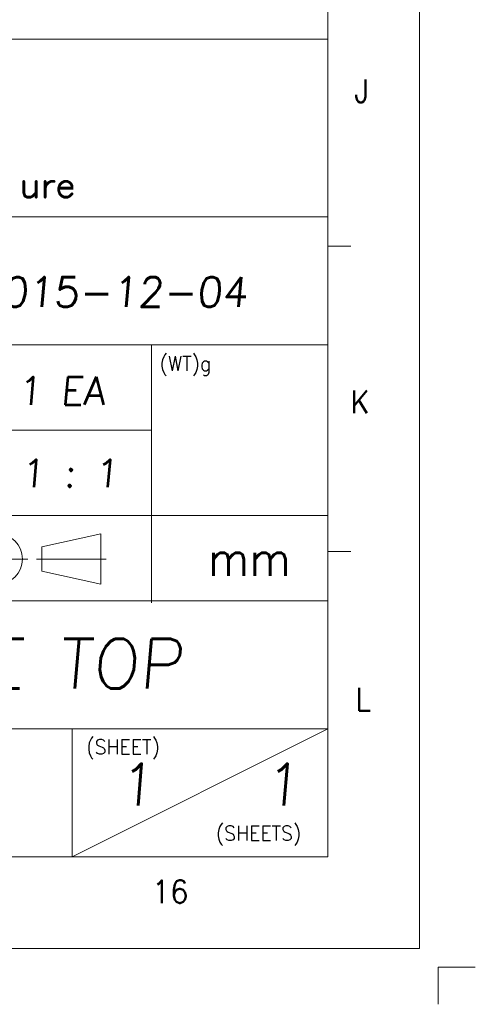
# Model space of a CAD drawing. Header units: millimetres. Extents: x 4497 to 13960, y 12291 to 16372.
# Tile 206 of 217: x 11377 to 11560, y 12762 to 13158. Entities that reach past the tile are written whole.
import ezdxf
from ezdxf.enums import TextEntityAlignment as Align

# ---------------------------------------------------------------- set-up
doc = ezdxf.new("R2010")
doc.units = ezdxf.units.MM
doc.header["$LTSCALE"] = 0.8
doc.linetypes.add('CENTER', pattern=[50.8, 31.75, -6.35, 6.35, -6.35])
doc.layers.get('0').update_dxf_attribs({"linetype": 'CONTINUOUS', "lineweight": 0})
doc.layers.add('1', color=2, linetype='CENTER', lineweight=0)
doc.layers.add('2', color=3, linetype='CONTINUOUS', lineweight=0)
doc.styles.add('GHS', font='romans', dxfattribs={"height": 2, "bigfont": 'whgtxt'})
doc.styles.get("Standard").update_dxf_attribs({"font": 'romans.shx', "width": 0.8, "oblique": 5, "bigfont": 'whgtxt.shx'})

# ---------------------------------------------------------------- blocks, each defined once
blk = doc.blocks.new('SMOOTH_0$064516')
at = {"const_width": 0.0323}
blk.add_lwpolyline([(-0.016, 0, 1), (0.016, 0, 1)], format="xyb", close=True, dxfattribs=at)
blk = doc.blocks.new('logo')
at = {"color": 7, "const_width": 0.859}
for points in [[(-3386.01, 5309.53), (-3386.01, 5306.03), (-3385.67, 5304.99), (-3384.96, 5304.64), (-3383.92, 5304.64), (-3383.22, 5304.99), (-3382.17, 5306.03)], [(-3382.17, 5309.53), (-3382.17, 5304.64)], [(-3379.38, 5307.43), (-3379.04, 5308.48), (-3378.34, 5309.17), (-3377.64, 5309.53), (-3376.59, 5309.53)], [(-3379.38, 5309.53), (-3379.38, 5304.64)], [(-3375.2, 5307.43), (-3371.01, 5307.43), (-3371.01, 5308.13), (-3371.36, 5308.82), (-3371.71, 5309.17), (-3372.41, 5309.53), (-3373.46, 5309.53), (-3374.15, 5309.17), (-3374.85, 5308.48), (-3375.2, 5307.43), (-3375.2, 5306.74), (-3374.85, 5305.69), (-3374.15, 5304.99), (-3373.46, 5304.64), (-3372.41, 5304.64), (-3371.71, 5304.99), (-3371.01, 5305.69)]]:
    blk.add_lwpolyline(points, dxfattribs=at)
at = {"color": 7, "xscale": 13.31, "yscale": 13.31, "zscale": 13.31}
for p in [(-3386.01, 5309.53), (-3382.17, 5309.53), (-3379.38, 5309.53), (-3379.04, 5308.48), (-3378.34, 5309.17), (-3377.64, 5309.53), (-3376.59, 5309.53), (-3374.85, 5308.48), (-3374.15, 5309.17), (-3373.46, 5309.53), (-3372.41, 5309.53), (-3371.71, 5309.17), (-3371.36, 5308.82), (-3371.01, 5308.13), (-3386.01, 5306.03), (-3385.67, 5304.99), (-3383.22, 5304.99), (-3382.17, 5306.03), (-3379.38, 5307.43), (-3375.2, 5307.43), (-3375.2, 5307.43), (-3375.2, 5306.74), (-3374.85, 5305.69), (-3374.15, 5304.99), (-3371.71, 5304.99), (-3371.01, 5307.43), (-3371.01, 5305.69), (-3384.96, 5304.64), (-3383.92, 5304.64), (-3382.17, 5304.64), (-3379.38, 5304.64), (-3373.46, 5304.64), (-3372.41, 5304.64)]:
    blk.add_blockref('SMOOTH_0$064516', p, dxfattribs=at)

msp = doc.modelspace()

# ---------------------------------------------------------------- linework, layer by layer
for p, q in [((11537.475, 14331.924), (11537.475, 12784.215)), ((11500.669, 12821.021), (11500.669, 14295.117)), ((11105.92, 13149.978), (11500.669, 13149.978)), ((11500.669, 12821.021), (11500.669, 13149.978)), ((11105.92, 13078.466), (11500.669, 13078.466)), ((11500.669, 13066.704), (11509.87, 13066.704)), ((11105.92, 13026.977), (11500.669, 13026.977)), ((11429.574, 12923.185), (11429.574, 13026.977)), ((11105.92, 12992.651), (11429.574, 12992.651)), ((11105.92, 12958.325), (11500.669, 12958.325)), ((11385.479, 12945.725), (11409.221, 12951.019)), ((11409.221, 12930.666), (11409.221, 12951.019)), ((11409.221, 12930.666), (11409.221, 12951.019)), ((11385.479, 12935.96), (11385.479, 12945.725)), ((11500.669, 12943.862), (11509.87, 12943.862)), ((11355.199, 12940.842), (11379.843, 12940.842)), ((11383.334, 12940.842), (11411.367, 12940.842)), ((11385.479, 12935.96), (11409.221, 12930.666)), ((11105.92, 12923.999), (11500.669, 12923.999)), ((11105.92, 12872.51), (11500.669, 12872.51)), ((11397.691, 12821.021), (11397.691, 12872.51)), ((11397.691, 12821.021), (11500.669, 12872.51)), ((9395.343, 12821.021), (11500.669, 12821.021)), ((11105.92, 12821.021), (11500.669, 12821.021)), ((11105.92, 12821.021), (11500.669, 12821.021)), ((11195.912, 12821.021), (11500.669, 12821.021)), ((9349.335, 12784.215), (11537.475, 12784.215))]:
    msp.add_line(p, q)
msp.add_circle((11367.521, 12940.842), 10.177)
at = {"layer": '1'}
for p in [(11559.975, 12776.715), (11544.975, 12761.715)]:
    msp.add_line(p, (11544.975, 12776.715), dxfattribs=at)

# ---------------------------------------------------------------- block references
at = {"xscale": 1.296000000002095, "yscale": 1.295999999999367, "zscale": 1.295999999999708}
msp.add_blockref('logo', (15766.495, 6211.566), dxfattribs=at)

# ---------------------------------------------------------------- texts
at = {"width": 0.933333}
for s, height, p in [('J', 9.202, (11514.269, 13129.101)), ('K', 9.202, (11513.596, 13004.041)), ('L', 9.202, (11514.941, 12884.361)), ('16', 9.2016, (11437.159, 12807.039))]:
    msp.add_text(s, height=height, dxfattribs=at).set_placement(p, align=Align.MIDDLE_CENTER)
for s, height, p in [('(WT)g', 5.968, (11432.881, 13022.444)), ('mm', 13.9254, (11452.317, 12948.012)), ('(SHEET)', 5.968, (11403.39, 12868.264)), ('(SHEETS)', 5.968, (11455.522, 12833.511))]:
    msp.add_text(s, height=height, dxfattribs=at).set_placement(p, align=Align.TOP_LEFT)
at = {"layer": '2', "style": 'GHS', "oblique": 5}
for s, height, p in [('2015-12-04', 12, (11359.264, 13042.268)), ('1 EA', 11.1958, (11375.717, 13002.871)), ('1 : 1', 11.1958, (11376.943, 12969.73)), ('PANEL, GUIDE TOP', 20, (11194.72, 12888.688)), ('1', 16.794, (11416.28, 12841.747)), ('1', 16.794, (11474.932, 12841.747))]:
    msp.add_text(s, height=height, dxfattribs=at).set_placement(p)

doc.saveas('drawing.dxf')
